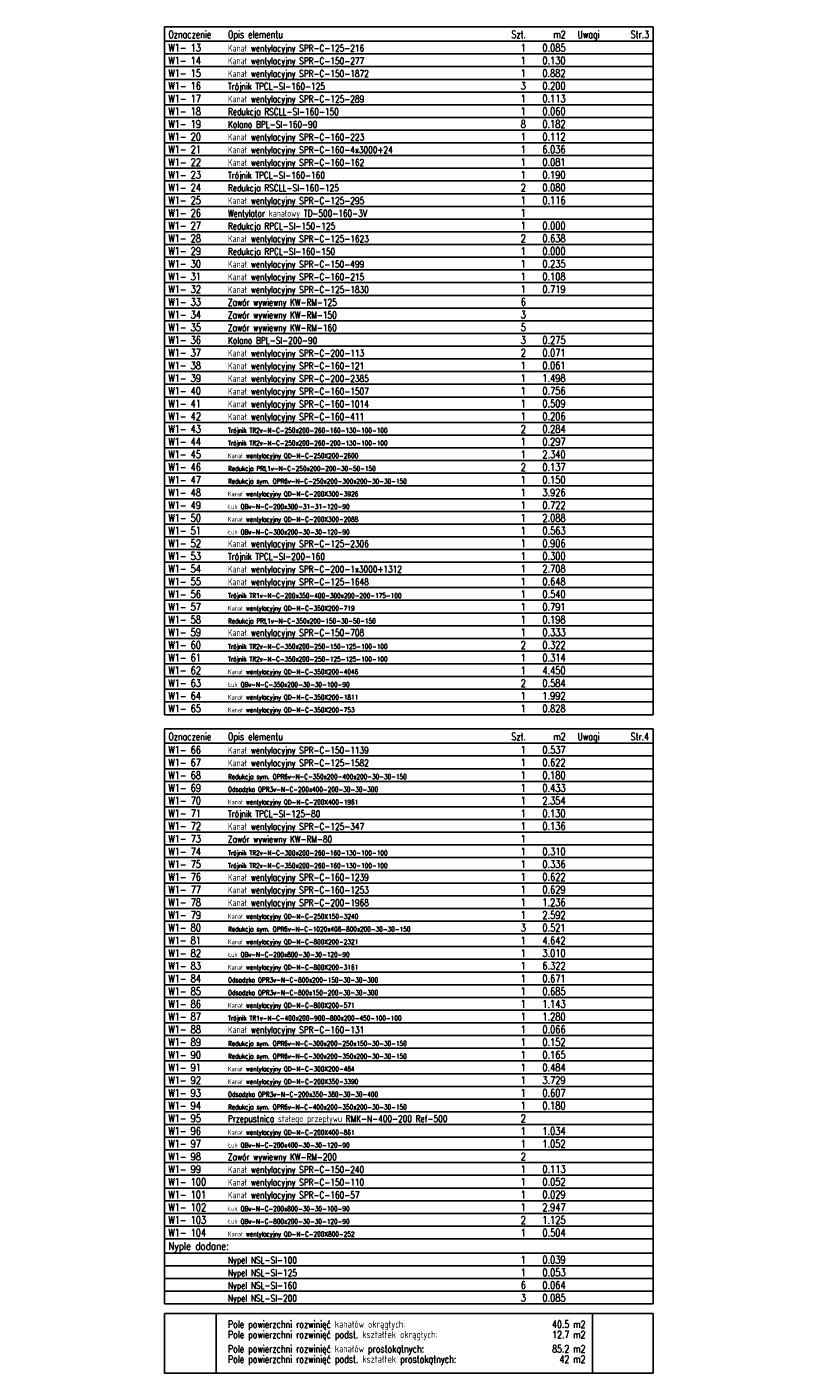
# Model space of a CAD drawing. Header units: millimetres. Extents: x 2263 to 12009, y 1338 to 5538.
# Tile 76 of 78: x 8561 to 9423, y 1705 to 3231. Entities that reach past the tile are written whole.
import ezdxf
from ezdxf.enums import TextEntityAlignment as Align

# ---------------------------------------------------------------- set-up
doc = ezdxf.new("R2010")
doc.units = ezdxf.units.MM
doc.layers.add('A_opisy', color=81, linetype='Continuous', lineweight=13)
for name, color, linetype in [('WENTYLE_ZESTAWIENIE0', 12, 'Continuous'), ('WENTYLE_ZESTAWIENIE1', 210, 'Continuous'), ('WENTYLE_ZESTAWIENIE2', 101, 'Continuous')]:
    doc.layers.add(name, color=color, linetype=linetype)
doc.styles.add('st1', font='arial.ttf')
doc.styles.add('STYL_WENTYLE', font='romans.shx', dxfattribs={"width": 0.8})

msp = doc.modelspace()

# ---------------------------------------------------------------- linework, layer by layer
at = {"layer": 'WENTYLE_ZESTAWIENIE0', "color": 18, "true_color": 0x000000}
for p, q in [((8716.33581, 3214.33919), (8716.33581, 3199.93919)), ((9269.83581, 3199.93919), (9269.83581, 3214.33919)), ((8716.33581, 3199.93919), (8716.33581, 3185.53919)), ((9269.83581, 3185.53919), (9269.83581, 3199.93919)), ((8716.33581, 3185.53919), (8716.33581, 3171.13919)), ((9269.83581, 3171.13919), (9269.83581, 3185.53919)), ((8716.33581, 3171.13919), (8716.33581, 3156.73919)), ((9269.83581, 3156.73919), (9269.83581, 3171.13919)), ((8716.33581, 3156.73919), (8716.33581, 3142.33919)), ((9269.83581, 3142.33919), (9269.83581, 3156.73919)), ((8716.33581, 3142.33919), (8716.33581, 3127.93919)), ((8716.33581, 3127.93919), (8716.33581, 3113.53919)), ((9269.83581, 3127.93919), (9269.83581, 3142.33919)), ((9269.83581, 3113.53919), (9269.83581, 3127.93919)), ((8716.33581, 3113.53919), (8716.33581, 3099.13919)), ((9269.83581, 3099.13919), (9269.83581, 3113.53919)), ((8716.33581, 3099.13919), (8716.33581, 3084.73919)), ((9269.83581, 3084.73919), (9269.83581, 3099.13919)), ((8716.33581, 3084.73919), (8716.33581, 3070.33919)), ((9269.83581, 3070.33919), (9269.83581, 3084.73919)), ((8716.33581, 3070.33919), (8716.33581, 3055.93919)), ((9269.83581, 3055.93919), (9269.83581, 3070.33919)), ((8716.33581, 3055.93919), (8716.33581, 3041.53919)), ((9269.83581, 3041.53919), (9269.83581, 3055.93919)), ((8716.33581, 3041.53919), (8716.33581, 3027.13919)), ((9269.83581, 3027.13919), (9269.83581, 3041.53919)), ((8716.33581, 3027.13919), (8716.33581, 3012.73919)), ((9269.83581, 3012.73919), (9269.83581, 3027.13919)), ((8716.33581, 3012.73919), (8716.33581, 2998.33919)), ((9269.83581, 2998.33919), (9269.83581, 3012.73919)), ((8716.33581, 2998.33919), (8716.33581, 2983.93919)), ((9269.83581, 2983.93919), (9269.83581, 2998.33919)), ((8716.33581, 2983.93919), (8716.33581, 2969.53919)), ((9269.83581, 2969.53919), (9269.83581, 2983.93919)), ((8716.33581, 2969.53919), (8716.33581, 2955.13919)), ((9269.83581, 2955.13919), (9269.83581, 2969.53919)), ((8716.33581, 2955.13919), (8716.33581, 2940.73919)), ((9269.83581, 2940.73919), (9269.83581, 2955.13919)), ((8716.33581, 2940.73919), (8716.33581, 2926.33919)), ((9269.83581, 2926.33919), (9269.83581, 2940.73919)), ((8716.33581, 2926.33919), (8716.33581, 2911.93919)), ((9269.83581, 2911.93919), (9269.83581, 2926.33919)), ((8716.33581, 2911.93919), (8716.33581, 2897.53919)), ((9269.83581, 2897.53919), (9269.83581, 2911.93919)), ((8716.33581, 2897.53919), (8716.33581, 2883.13919)), ((9269.83581, 2883.13919), (9269.83581, 2897.53919)), ((8716.33581, 2883.13919), (8716.33581, 2868.73919)), ((8716.33581, 2868.73919), (8716.33581, 2854.33919)), ((9269.83581, 2868.73919), (9269.83581, 2883.13919)), ((9269.83581, 2854.33919), (9269.83581, 2868.73919)), ((8716.33581, 2854.33919), (8716.33581, 2839.93919)), ((9269.83581, 2839.93919), (9269.83581, 2854.33919)), ((8716.33581, 2839.93919), (8716.33581, 2825.53919)), ((9269.83581, 2825.53919), (9269.83581, 2839.93919)), ((8716.33581, 2825.53919), (8716.33581, 2811.13919)), ((9269.83581, 2811.13919), (9269.83581, 2825.53919)), ((8716.33581, 2811.13919), (8716.33581, 2796.73919)), ((9269.83581, 2796.73919), (9269.83581, 2811.13919)), ((8716.33581, 2796.73919), (8716.33581, 2782.33919)), ((9269.83581, 2782.33919), (9269.83581, 2796.73919)), ((8716.33581, 2782.33919), (8716.33581, 2767.93919)), ((9269.83581, 2767.93919), (9269.83581, 2782.33919)), ((8716.33581, 2767.93919), (8716.33581, 2753.53919)), ((9269.83581, 2753.53919), (9269.83581, 2767.93919)), ((8716.33581, 2753.53919), (8716.33581, 2739.13919)), ((9269.83581, 2739.13919), (9269.83581, 2753.53919)), ((8716.33581, 2739.13919), (8716.33581, 2724.73919)), ((9269.83581, 2724.73919), (9269.83581, 2739.13919)), ((8716.33581, 2724.73919), (8716.33581, 2710.33919)), ((9269.83581, 2710.33919), (9269.83581, 2724.73919)), ((8716.33581, 2710.33919), (8716.33581, 2695.93919)), ((9269.83581, 2695.93919), (9269.83581, 2710.33919)), ((8716.33581, 2695.93919), (8716.33581, 2681.53919)), ((9269.83581, 2681.53919), (9269.83581, 2695.93919)), ((8716.33581, 2681.53919), (8716.33581, 2667.13919)), ((9269.83581, 2667.13919), (9269.83581, 2681.53919)), ((8716.33581, 2667.13919), (8716.33581, 2652.73919)), ((9269.83581, 2652.73919), (9269.83581, 2667.13919)), ((8716.33581, 2652.73919), (8716.33581, 2638.33919)), ((9269.83581, 2638.33919), (9269.83581, 2652.73919)), ((8716.33581, 2638.33919), (8716.33581, 2623.93919)), ((8716.33581, 2623.93919), (8716.33581, 2609.53919)), ((9269.83581, 2623.93919), (9269.83581, 2638.33919)), ((9269.83581, 2609.53919), (9269.83581, 2623.93919)), ((8716.33581, 2609.53919), (8716.33581, 2595.13919)), ((9269.83581, 2595.13919), (9269.83581, 2609.53919)), ((8716.33581, 2595.13919), (8716.33581, 2580.73919)), ((9269.83581, 2580.73919), (9269.83581, 2595.13919)), ((8716.33581, 2580.73919), (8716.33581, 2566.33919)), ((9269.83581, 2566.33919), (9269.83581, 2580.73919)), ((8716.33581, 2566.33919), (8716.33581, 2551.93919)), ((9269.83581, 2551.93919), (9269.83581, 2566.33919)), ((8716.33581, 2551.93919), (8716.33581, 2537.53919)), ((9269.83581, 2537.53919), (9269.83581, 2551.93919)), ((8716.33581, 2537.53919), (8716.33581, 2523.13919)), ((9269.83581, 2523.13919), (9269.83581, 2537.53919)), ((8716.33581, 2523.13919), (8716.33581, 2508.73919)), ((9269.83581, 2508.73919), (9269.83581, 2523.13919)), ((8716.33581, 2508.73919), (8716.33581, 2494.33919)), ((9269.83581, 2494.33919), (9269.83581, 2508.73919)), ((8716.33581, 2494.33919), (8716.33581, 2479.93919)), ((9269.83581, 2479.93919), (9269.83581, 2494.33919)), ((8716.33581, 2479.93919), (8716.33581, 2465.53919)), ((9269.83581, 2465.53919), (9269.83581, 2479.93919)), ((8716.33581, 2465.53919), (8716.33581, 2451.13919)), ((9269.83581, 2451.13919), (9269.83581, 2465.53919)), ((8716.33581, 2451.13919), (9269.83581, 2451.13919)), ((8716.33581, 2418.73919), (8716.33581, 2404.33919)), ((9269.83581, 2404.33919), (9269.83581, 2418.73919)), ((8716.33581, 2404.33919), (8716.33581, 2389.93919)), ((9269.83581, 2389.93919), (9269.83581, 2404.33919)), ((8716.33581, 2389.93919), (8716.33581, 2375.53919)), ((9269.83581, 2375.53919), (9269.83581, 2389.93919)), ((8716.33581, 2375.53919), (8716.33581, 2361.13919)), ((9269.83581, 2361.13919), (9269.83581, 2375.53919)), ((8716.33581, 2361.13919), (8716.33581, 2346.73919)), ((9269.83581, 2346.73919), (9269.83581, 2361.13919)), ((8716.33581, 2346.73919), (8716.33581, 2332.33919)), ((9269.83581, 2332.33919), (9269.83581, 2346.73919)), ((8716.33581, 2332.33919), (8716.33581, 2317.93919)), ((9269.83581, 2317.93919), (9269.83581, 2332.33919)), ((8716.33581, 2317.93919), (8716.33581, 2303.53919)), ((8716.33581, 2303.53919), (8716.33581, 2289.13919)), ((9269.83581, 2303.53919), (9269.83581, 2317.93919)), ((9269.83581, 2289.13919), (9269.83581, 2303.53919)), ((8716.33581, 2289.13919), (8716.33581, 2274.73919)), ((9269.83581, 2274.73919), (9269.83581, 2289.13919)), ((8716.33581, 2274.73919), (8716.33581, 2260.33919)), ((9269.83581, 2260.33919), (9269.83581, 2274.73919)), ((8716.33581, 2260.33919), (8716.33581, 2245.93919)), ((9269.83581, 2245.93919), (9269.83581, 2260.33919)), ((8716.33581, 2245.93919), (8716.33581, 2231.53919)), ((9269.83581, 2231.53919), (9269.83581, 2245.93919)), ((8716.33581, 2231.53919), (8716.33581, 2217.13919)), ((9269.83581, 2217.13919), (9269.83581, 2231.53919)), ((8716.33581, 2217.13919), (8716.33581, 2202.73919)), ((9269.83581, 2202.73919), (9269.83581, 2217.13919)), ((8716.33581, 2202.73919), (8716.33581, 2188.33919)), ((9269.83581, 2188.33919), (9269.83581, 2202.73919)), ((8716.33581, 2188.33919), (8716.33581, 2173.93919)), ((9269.83581, 2173.93919), (9269.83581, 2188.33919)), ((8716.33581, 2173.93919), (8716.33581, 2159.53919)), ((9269.83581, 2159.53919), (9269.83581, 2173.93919)), ((8716.33581, 2159.53919), (8716.33581, 2145.13919)), ((9269.83581, 2145.13919), (9269.83581, 2159.53919)), ((8716.33581, 2145.13919), (8716.33581, 2130.73919)), ((9269.83581, 2130.73919), (9269.83581, 2145.13919)), ((8716.33581, 2130.73919), (8716.33581, 2116.33919)), ((9269.83581, 2116.33919), (9269.83581, 2130.73919)), ((8716.33581, 2116.33919), (8716.33581, 2101.93919)), ((9269.83581, 2101.93919), (9269.83581, 2116.33919)), ((8716.33581, 2101.93919), (8716.33581, 2087.53919)), ((9269.83581, 2087.53919), (9269.83581, 2101.93919)), ((8716.33581, 2087.53919), (8716.33581, 2073.13919)), ((9269.83581, 2073.13919), (9269.83581, 2087.53919)), ((8716.33581, 2073.13919), (8716.33581, 2058.73919)), ((9269.83581, 2058.73919), (9269.83581, 2073.13919)), ((8716.33581, 2058.73919), (8716.33581, 2044.33919)), ((8716.33581, 2044.33919), (8716.33581, 2029.93919)), ((9269.83581, 2044.33919), (9269.83581, 2058.73919)), ((9269.83581, 2029.93919), (9269.83581, 2044.33919)), ((8716.33581, 2029.93919), (8716.33581, 2015.53919)), ((9269.83581, 2015.53919), (9269.83581, 2029.93919)), ((8716.33581, 2015.53919), (8716.33581, 2001.13919)), ((9269.83581, 2001.13919), (9269.83581, 2015.53919)), ((8716.33581, 2001.13919), (8716.33581, 1986.73919)), ((9269.83581, 1986.73919), (9269.83581, 2001.13919)), ((8716.33581, 1986.73919), (8716.33581, 1972.33919)), ((9269.83581, 1972.33919), (9269.83581, 1986.73919)), ((8716.33581, 1972.33919), (8716.33581, 1957.93919)), ((9269.83581, 1957.93919), (9269.83581, 1972.33919)), ((8716.33581, 1957.93919), (8716.33581, 1943.53919)), ((9269.83581, 1943.53919), (9269.83581, 1957.93919)), ((8716.33581, 1943.53919), (8716.33581, 1929.13919)), ((9269.83581, 1929.13919), (9269.83581, 1943.53919)), ((8716.33581, 1929.13919), (8716.33581, 1914.73919)), ((9269.83581, 1914.73919), (9269.83581, 1929.13919)), ((8716.33581, 1914.73919), (8716.33581, 1900.33919)), ((9269.83581, 1900.33919), (9269.83581, 1914.73919)), ((8716.33581, 1900.33919), (8716.33581, 1885.93919)), ((9269.83581, 1885.93919), (9269.83581, 1900.33919)), ((8716.33581, 1885.93919), (8716.33581, 1871.53919)), ((9269.83581, 1871.53919), (9269.83581, 1885.93919)), ((8716.33581, 1871.53919), (8716.33581, 1857.13919)), ((9269.83581, 1857.13919), (9269.83581, 1871.53919)), ((8716.33581, 1857.13919), (9269.83581, 1857.13919)), ((8716.33581, 1840.93919), (8716.33581, 1826.53919)), ((9269.83581, 1826.53919), (9269.83581, 1840.93919)), ((8716.33581, 1826.53919), (8716.33581, 1812.13919)), ((9269.83581, 1812.13919), (9269.83581, 1826.53919)), ((8716.33581, 1812.13919), (8716.33581, 1797.73919)), ((9269.83581, 1797.73919), (9269.83581, 1812.13919)), ((8716.33581, 1797.73919), (8716.33581, 1783.33919)), ((9269.83581, 1783.33919), (9269.83581, 1797.73919)), ((8716.33581, 1783.33919), (9269.83581, 1783.33919)), ((8774.83581, 1772.53919), (8774.83581, 1705.03919)), ((9201.43581, 1772.53919), (9201.43581, 1705.03919))]:
    msp.add_line(p, q, dxfattribs=at)
for points in [[(8716.33581, 3230.53919), (8716.33581, 3214.33919), (9269.83581, 3214.33919), (9269.83581, 3230.53919)], [(8716.33581, 2434.93919), (8716.33581, 2418.73919), (9269.83581, 2418.73919), (9269.83581, 2434.93919)], [(8716.33581, 1772.53919), (8716.33581, 1705.03919), (9269.83581, 1705.03919), (9269.83581, 1772.53919)]]:
    msp.add_lwpolyline(points, close=True, dxfattribs=at)
msp.add_lwpolyline([(8716.33581, 1857.13919), (8716.33581, 1840.93919), (9269.83581, 1840.93919), (9269.83581, 1857.13919)], dxfattribs=at)
at = {"layer": 'WENTYLE_ZESTAWIENIE2', "color": 18, "true_color": 0x000000}
for p, q in [((8716.33581, 3199.93919), (9269.83581, 3199.93919)), ((8716.33581, 3185.53919), (9269.83581, 3185.53919)), ((8716.33581, 3171.13919), (9269.83581, 3171.13919)), ((8716.33581, 3156.73919), (9269.83581, 3156.73919)), ((8716.33581, 3142.33919), (9269.83581, 3142.33919)), ((8716.33581, 3127.93919), (9269.83581, 3127.93919)), ((8716.33581, 3113.53919), (9269.83581, 3113.53919)), ((8716.33581, 3099.13919), (9269.83581, 3099.13919)), ((8716.33581, 3084.73919), (9269.83581, 3084.73919)), ((8716.33581, 3070.33919), (9269.83581, 3070.33919)), ((8716.33581, 3055.93919), (9269.83581, 3055.93919)), ((8716.33581, 3041.53919), (9269.83581, 3041.53919)), ((8716.33581, 3027.13919), (9269.83581, 3027.13919)), ((8716.33581, 3012.73919), (9269.83581, 3012.73919)), ((8716.33581, 2998.33919), (9269.83581, 2998.33919)), ((8716.33581, 2983.93919), (9269.83581, 2983.93919)), ((8716.33581, 2969.53919), (9269.83581, 2969.53919)), ((8716.33581, 2955.13919), (9269.83581, 2955.13919)), ((8716.33581, 2940.73919), (9269.83581, 2940.73919)), ((8716.33581, 2926.33919), (9269.83581, 2926.33919)), ((8716.33581, 2911.93919), (9269.83581, 2911.93919)), ((8716.33581, 2897.53919), (9269.83581, 2897.53919)), ((8716.33581, 2883.13919), (9269.83581, 2883.13919)), ((8716.33581, 2868.73919), (9269.83581, 2868.73919)), ((8716.33581, 2854.33919), (9269.83581, 2854.33919)), ((8716.33581, 2839.93919), (9269.83581, 2839.93919)), ((8716.33581, 2825.53919), (9269.83581, 2825.53919)), ((8716.33581, 2811.13919), (9269.83581, 2811.13919)), ((8716.33581, 2796.73919), (9269.83581, 2796.73919)), ((8716.33581, 2782.33919), (9269.83581, 2782.33919)), ((8716.33581, 2767.93919), (9269.83581, 2767.93919)), ((8716.33581, 2753.53919), (9269.83581, 2753.53919)), ((8716.33581, 2739.13919), (9269.83581, 2739.13919)), ((8716.33581, 2724.73919), (9269.83581, 2724.73919)), ((8716.33581, 2710.33919), (9269.83581, 2710.33919)), ((8716.33581, 2695.93919), (9269.83581, 2695.93919)), ((8716.33581, 2681.53919), (9269.83581, 2681.53919)), ((8716.33581, 2667.13919), (9269.83581, 2667.13919)), ((8716.33581, 2652.73919), (9269.83581, 2652.73919)), ((8716.33581, 2638.33919), (9269.83581, 2638.33919)), ((8716.33581, 2623.93919), (9269.83581, 2623.93919)), ((8716.33581, 2609.53919), (9269.83581, 2609.53919)), ((8716.33581, 2595.13919), (9269.83581, 2595.13919)), ((8716.33581, 2580.73919), (9269.83581, 2580.73919)), ((8716.33581, 2566.33919), (9269.83581, 2566.33919)), ((8716.33581, 2551.93919), (9269.83581, 2551.93919)), ((8716.33581, 2537.53919), (9269.83581, 2537.53919)), ((8716.33581, 2523.13919), (9269.83581, 2523.13919)), ((8716.33581, 2508.73919), (9269.83581, 2508.73919)), ((8716.33581, 2494.33919), (9269.83581, 2494.33919)), ((8716.33581, 2479.93919), (9269.83581, 2479.93919)), ((8716.33581, 2465.53919), (9269.83581, 2465.53919)), ((8716.33581, 2404.33919), (9269.83581, 2404.33919)), ((8716.33581, 2389.93919), (9269.83581, 2389.93919)), ((8716.33581, 2375.53919), (9269.83581, 2375.53919)), ((8716.33581, 2361.13919), (9269.83581, 2361.13919)), ((8716.33581, 2346.73919), (9269.83581, 2346.73919)), ((8716.33581, 2332.33919), (9269.83581, 2332.33919)), ((8716.33581, 2317.93919), (9269.83581, 2317.93919)), ((8716.33581, 2303.53919), (9269.83581, 2303.53919)), ((8716.33581, 2289.13919), (9269.83581, 2289.13919)), ((8716.33581, 2274.73919), (9269.83581, 2274.73919)), ((8716.33581, 2260.33919), (9269.83581, 2260.33919)), ((8716.33581, 2245.93919), (9269.83581, 2245.93919)), ((8716.33581, 2231.53919), (9269.83581, 2231.53919)), ((8716.33581, 2217.13919), (9269.83581, 2217.13919)), ((8716.33581, 2202.73919), (9269.83581, 2202.73919)), ((8716.33581, 2188.33919), (9269.83581, 2188.33919)), ((8716.33581, 2173.93919), (9269.83581, 2173.93919)), ((8716.33581, 2159.53919), (9269.83581, 2159.53919)), ((8716.33581, 2145.13919), (9269.83581, 2145.13919)), ((8716.33581, 2130.73919), (9269.83581, 2130.73919)), ((8716.33581, 2116.33919), (9269.83581, 2116.33919)), ((8716.33581, 2101.93919), (9269.83581, 2101.93919)), ((8716.33581, 2087.53919), (9269.83581, 2087.53919)), ((8716.33581, 2073.13919), (9269.83581, 2073.13919)), ((8716.33581, 2058.73919), (9269.83581, 2058.73919)), ((8716.33581, 2044.33919), (9269.83581, 2044.33919)), ((8716.33581, 2029.93919), (9269.83581, 2029.93919)), ((8716.33581, 2015.53919), (9269.83581, 2015.53919)), ((8716.33581, 2001.13919), (9269.83581, 2001.13919)), ((8716.33581, 1986.73919), (9269.83581, 1986.73919)), ((8716.33581, 1972.33919), (9269.83581, 1972.33919)), ((8716.33581, 1957.93919), (9269.83581, 1957.93919)), ((8716.33581, 1943.53919), (9269.83581, 1943.53919)), ((8716.33581, 1929.13919), (9269.83581, 1929.13919)), ((8716.33581, 1914.73919), (9269.83581, 1914.73919)), ((8716.33581, 1900.33919), (9269.83581, 1900.33919)), ((8716.33581, 1885.93919), (9269.83581, 1885.93919)), ((8716.33581, 1871.53919), (9269.83581, 1871.53919)), ((8716.33581, 1826.53919), (9269.83581, 1826.53919)), ((8716.33581, 1812.13919), (9269.83581, 1812.13919)), ((8716.33581, 1797.73919), (9269.83581, 1797.73919))]:
    msp.add_line(p, q, dxfattribs=at)

# ---------------------------------------------------------------- texts
at = {"layer": 'A_opisy', "color": 0, "linetype": 'ByBlock', "lineweight": 25, "insert": (7339.54354, 1957.014), "char_height": 17, "attachment_point": 1, "style": 'st1'}
msp.add_mtext_dynamic_manual_height_columns('\\pi68.93896;{\\fArial|b1|i0|c238|p34;\\H1.0588x;PRZEBUDOWA I ZMIANA SPOSOBU UŻYTKOWANIA CZĘŚCI \\P\\pi7.32164;POMIESZCZEŃ SZKOLNYCH NA PARTERZE BUDYNKU NA POTRZEBY \\P\\pi22.03073;PRZEDSZKOLA WRAZ Z ROZBUDOWĄ O ZEWNĘTRZNE ELEMENTY \\P\\pi265.90934;WEJŚCIOWE DO BUDYNKU}', width=863.620318, gutter_width=96.28505, heights=[189.16128], dxfattribs=at)
at = {"layer": 'WENTYLE_ZESTAWIENIE1', "color": 18, "true_color": 0x000000, "style": 'STYL_WENTYLE', "width": 0.8}
for s, height, p in [('Oznaczenie', 8.1, (8720.83581, 3217.93919)), ('Opis elementu', 8.1, (8788.33581, 3217.93919)), ('Uwagi', 8.1, (9184.33581, 3217.93919)), ('W1- 13', 8.55, (8720.83581, 3202.63919)), ('Kanał wentylacyjny SPR-C-125-216', 7.65, (8788.33581, 3202.63919)), ('W1- 14', 8.55, (8720.83581, 3188.23919)), ('Kanał wentylacyjny SPR-C-150-277', 7.65, (8788.33581, 3188.23919)), ('W1- 15', 8.55, (8720.83581, 3173.83919)), ('Kanał wentylacyjny SPR-C-150-1872', 7.65, (8788.33581, 3173.83919)), ('W1- 16', 8.55, (8720.83581, 3159.43919)), ('Trójnik TPCL-SI-160-125', 7.65, (8788.33581, 3159.43919)), ('W1- 17', 8.55, (8720.83581, 3145.03919)), ('Kanał wentylacyjny SPR-C-125-289', 7.65, (8788.33581, 3145.03919)), ('W1- 18', 8.55, (8720.83581, 3130.63919)), ('Redukcja RSCLL-SI-160-150', 7.65, (8788.33581, 3130.63919)), ('W1- 19', 8.55, (8720.83581, 3116.23919)), ('Kolano BPL-SI-160-90', 7.65, (8788.33581, 3116.23919)), ('W1- 20', 8.55, (8720.83581, 3101.83919)), ('Kanał wentylacyjny SPR-C-160-223', 7.65, (8788.33581, 3101.83919)), ('W1- 21', 8.55, (8720.83581, 3087.43919)), ('W1- 22', 8.55, (8720.83581, 3073.03919)), ('Kanał wentylacyjny SPR-C-160-4x3000+24', 7.65, (8788.33581, 3087.43919)), ('Kanał wentylacyjny SPR-C-160-162', 7.65, (8788.33581, 3073.03919)), ('W1- 23', 8.55, (8720.83581, 3058.63919)), ('Trójnik TPCL-SI-160-160', 7.65, (8788.33581, 3058.63919)), ('W1- 24', 8.55, (8720.83581, 3044.23919)), ('Redukcja RSCLL-SI-160-125', 7.65, (8788.33581, 3044.23919)), ('W1- 25', 8.55, (8720.83581, 3029.83919)), ('Kanał wentylacyjny SPR-C-125-295', 7.65, (8788.33581, 3029.83919)), ('W1- 26', 8.55, (8720.83581, 3015.43919)), ('Wentylator kanałowy TD-500-160-3V', 7.65, (8788.33581, 3015.43919)), ('W1- 27', 8.55, (8720.83581, 3001.03919)), ('Redukcja RPCL-SI-150-125', 7.65, (8788.33581, 3001.03919)), ('W1- 28', 8.55, (8720.83581, 2986.63919)), ('Kanał wentylacyjny SPR-C-125-1623', 7.65, (8788.33581, 2986.63919)), ('W1- 29', 8.55, (8720.83581, 2972.23919)), ('Redukcja RPCL-SI-160-150', 7.65, (8788.33581, 2972.23919)), ('W1- 30', 8.55, (8720.83581, 2957.83919)), ('Kanał wentylacyjny SPR-C-150-499', 7.65, (8788.33581, 2957.83919)), ('W1- 31', 8.55, (8720.83581, 2943.43919)), ('Kanał wentylacyjny SPR-C-160-215', 7.65, (8788.33581, 2943.43919)), ('W1- 32', 8.55, (8720.83581, 2929.03919)), ('Kanał wentylacyjny SPR-C-125-1830', 7.65, (8788.33581, 2929.03919)), ('W1- 33', 8.55, (8720.83581, 2914.63919)), ('Zawór wywiewny KW-RM-125', 7.65, (8788.33581, 2914.63919)), ('W1- 34', 8.55, (8720.83581, 2900.23919)), ('Zawór wywiewny KW-RM-150', 7.65, (8788.33581, 2900.23919)), ('W1- 35', 8.55, (8720.83581, 2885.83919)), ('Zawór wywiewny KW-RM-160', 7.65, (8788.33581, 2885.83919)), ('W1- 36', 8.55, (8720.83581, 2871.43919)), ('Kolano BPL-SI-200-90', 7.65, (8788.33581, 2871.43919)), ('W1- 37', 8.55, (8720.83581, 2857.03919)), ('Kanał wentylacyjny SPR-C-200-113', 7.65, (8788.33581, 2857.03919)), ('W1- 38', 8.55, (8720.83581, 2842.63919)), ('Kanał wentylacyjny SPR-C-160-121', 7.65, (8788.33581, 2842.63919)), ('W1- 39', 8.55, (8720.83581, 2828.23919)), ('W1- 40', 8.55, (8720.83581, 2813.83919)), ('Kanał wentylacyjny SPR-C-200-2385', 7.65, (8788.33581, 2828.23919)), ('Kanał wentylacyjny SPR-C-160-1507', 7.65, (8788.33581, 2813.83919)), ('W1- 41', 8.55, (8720.83581, 2799.43919)), ('Kanał wentylacyjny SPR-C-160-1014', 7.65, (8788.33581, 2799.43919)), ('W1- 42', 8.55, (8720.83581, 2785.03919)), ('Kanał wentylacyjny SPR-C-160-411', 7.65, (8788.33581, 2785.03919)), ('W1- 43', 8.55, (8720.83581, 2770.63919)), ('Trójnik TR2v-N-C-250x200-260-160-130-100-100', 5.4, (8788.33581, 2770.63919)), ('W1- 44', 8.55, (8720.83581, 2756.23919)), ('Trójnik TR2v-N-C-250x200-260-200-130-100-100', 5.4, (8788.33581, 2756.23919)), ('W1- 45', 8.55, (8720.83581, 2741.83919)), ('Kanał wentylacyjny QD-N-C-250X200-2600', 5.4, (8788.33581, 2741.83919)), ('W1- 46', 8.55, (8720.83581, 2727.43919)), ('Redukcja PRL1v-N-C-250x200-200-30-50-150', 5.4, (8788.33581, 2727.43919)), ('W1- 47', 8.55, (8720.83581, 2713.03919)), ('Redukcja sym. QPR6v-N-C-250x200-300x200-30-30-150', 5.4, (8788.33581, 2713.03919)), ('W1- 48', 8.55, (8720.83581, 2698.63919)), ('Kanał wentylacyjny QD-N-C-200X300-3926', 5.4, (8788.33581, 2698.63919)), ('W1- 49', 8.55, (8720.83581, 2684.23919)), ('Łuk QBv-N-C-200x300-31-31-120-90', 5.4, (8788.33581, 2684.23919)), ('W1- 50', 8.55, (8720.83581, 2669.83919)), ('Kanał wentylacyjny QD-N-C-200X300-2088', 5.4, (8788.33581, 2669.83919)), ('W1- 51', 8.55, (8720.83581, 2655.43919)), ('Łuk QBv-N-C-300x200-30-30-120-90', 5.4, (8788.33581, 2655.43919)), ('W1- 52', 8.55, (8720.83581, 2641.03919)), ('Kanał wentylacyjny SPR-C-125-2306', 7.65, (8788.33581, 2641.03919)), ('W1- 53', 8.55, (8720.83581, 2626.63919)), ('Trójnik TPCL-SI-200-160', 7.65, (8788.33581, 2626.63919)), ('W1- 54', 8.55, (8720.83581, 2612.23919)), ('Kanał wentylacyjny SPR-C-200-1x3000+1312', 7.65, (8788.33581, 2612.23919)), ('W1- 55', 8.55, (8720.83581, 2597.83919)), ('Kanał wentylacyjny SPR-C-125-1648', 7.65, (8788.33581, 2597.83919)), ('W1- 56', 8.55, (8720.83581, 2583.43919)), ('Trójnik TR1v-N-C-200x350-400-300x200-200-175-100', 5.4, (8788.33581, 2583.43919)), ('W1- 57', 8.55, (8720.83581, 2569.03919)), ('W1- 58', 8.55, (8720.83581, 2554.63919)), ('Kanał wentylacyjny QD-N-C-350X200-719', 5.4, (8788.33581, 2569.03919)), ('W1- 59', 8.55, (8720.83581, 2540.23919)), ('Redukcja PRL1v-N-C-350x200-150-30-50-150', 5.4, (8788.33581, 2554.63919)), ('Kanał wentylacyjny SPR-C-150-708', 7.65, (8788.33581, 2540.23919)), ('W1- 60', 8.55, (8720.83581, 2525.83919)), ('W1- 61', 8.55, (8720.83581, 2511.43919)), ('Trójnik TR2v-N-C-350x200-250-150-125-100-100', 5.4, (8788.33581, 2525.83919)), ('Trójnik TR2v-N-C-350x200-250-125-125-100-100', 5.4, (8788.33581, 2511.43919)), ('W1- 62', 8.55, (8720.83581, 2497.03919)), ('Kanał wentylacyjny QD-N-C-350X200-4046', 5.4, (8788.33581, 2497.03919)), ('W1- 63', 8.55, (8720.83581, 2482.63919)), ('Łuk QBv-N-C-350x200-30-30-100-90', 5.4, (8788.33581, 2482.63919)), ('W1- 64', 8.55, (8720.83581, 2468.23919)), ('Kanał wentylacyjny QD-N-C-350X200-1811', 5.4, (8788.33581, 2468.23919)), ('W1- 65', 8.55, (8720.83581, 2453.83919)), ('Kanał wentylacyjny QD-N-C-350X200-753', 5.4, (8788.33581, 2453.83919)), ('Oznaczenie', 8.1, (8720.83581, 2422.33919)), ('Opis elementu', 8.1, (8788.33581, 2422.33919)), ('Uwagi', 8.1, (9184.33581, 2422.33919)), ('W1- 66', 8.55, (8720.83581, 2407.03919)), ('Kanał wentylacyjny SPR-C-150-1139', 7.65, (8788.33581, 2407.03919)), ('W1- 67', 8.55, (8720.83581, 2392.63919)), ('Kanał wentylacyjny SPR-C-125-1582', 7.65, (8788.33581, 2392.63919)), ('W1- 68', 8.55, (8720.83581, 2378.23919)), ('Redukcja sym. QPR6v-N-C-350x200-400x200-30-30-150', 5.4, (8788.33581, 2378.23919)), ('W1- 69', 8.55, (8720.83581, 2363.83919)), ('Odsadzka QPR3v-N-C-200x400-200-30-30-300', 5.4, (8788.33581, 2363.83919)), ('W1- 70', 8.55, (8720.83581, 2349.43919)), ('Kanał wentylacyjny QD-N-C-200X400-1961', 5.4, (8788.33581, 2349.43919)), ('W1- 71', 8.55, (8720.83581, 2335.03919)), ('Trójnik TPCL-SI-125-80', 7.65, (8788.33581, 2335.03919)), ('W1- 72', 8.55, (8720.83581, 2320.63919)), ('Kanał wentylacyjny SPR-C-125-347', 7.65, (8788.33581, 2320.63919)), ('W1- 73', 8.55, (8720.83581, 2306.23919)), ('Zawór wywiewny KW-RM-80', 7.65, (8788.33581, 2306.23919)), ('W1- 74', 8.55, (8720.83581, 2291.83919)), ('Trójnik TR2v-N-C-300x200-260-160-130-100-100', 5.4, (8788.33581, 2291.83919)), ('W1- 75', 8.55, (8720.83581, 2277.43919)), ('Trójnik TR2v-N-C-350x200-260-160-130-100-100', 5.4, (8788.33581, 2277.43919)), ('W1- 76', 8.55, (8720.83581, 2263.03919)), ('Kanał wentylacyjny SPR-C-160-1239', 7.65, (8788.33581, 2263.03919)), ('Kanał wentylacyjny SPR-C-160-1253', 7.65, (8788.33581, 2248.63919)), ('W1- 77', 8.55, (8720.83581, 2248.63919)), ('W1- 78', 8.55, (8720.83581, 2234.23919)), ('Kanał wentylacyjny SPR-C-200-1968', 7.65, (8788.33581, 2234.23919)), ('W1- 79', 8.55, (8720.83581, 2219.83919)), ('W1- 80', 8.55, (8720.83581, 2205.43919)), ('Kanał wentylacyjny QD-N-C-250X150-3240', 5.4, (8788.33581, 2219.83919)), ('W1- 81', 8.55, (8720.83581, 2191.03919)), ('Redukcja sym. QPR6v-N-C-1020x408-800x200-30-30-150', 5.4, (8788.33581, 2205.43919)), ('Kanał wentylacyjny QD-N-C-800X200-2321', 5.4, (8788.33581, 2191.03919)), ('W1- 82', 8.55, (8720.83581, 2176.63919)), ('Łuk QBv-N-C-200x800-30-30-120-90', 5.4, (8788.33581, 2176.63919)), ('W1- 83', 8.55, (8720.83581, 2162.23919)), ('Kanał wentylacyjny QD-N-C-800X200-3161', 5.4, (8788.33581, 2162.23919)), ('W1- 84', 8.55, (8720.83581, 2147.83919)), ('Odsadzka QPR3v-N-C-800x200-150-30-30-300', 5.4, (8788.33581, 2147.83919)), ('W1- 85', 8.55, (8720.83581, 2133.43919)), ('Odsadzka QPR3v-N-C-800x150-200-30-30-300', 5.4, (8788.33581, 2133.43919)), ('W1- 86', 8.55, (8720.83581, 2119.03919)), ('Kanał wentylacyjny QD-N-C-800X200-571', 5.4, (8788.33581, 2119.03919)), ('W1- 87', 8.55, (8720.83581, 2104.63919)), ('Trójnik TR1v-N-C-400x200-900-800x200-450-100-100', 5.4, (8788.33581, 2104.63919)), ('W1- 88', 8.55, (8720.83581, 2090.23919)), ('Kanał wentylacyjny SPR-C-160-131', 7.65, (8788.33581, 2090.23919)), ('W1- 89', 8.55, (8720.83581, 2075.83919)), ('Redukcja sym. QPR6v-N-C-300x200-250x150-30-30-150', 5.4, (8788.33581, 2075.83919)), ('W1- 90', 8.55, (8720.83581, 2061.43919)), ('Redukcja sym. QPR6v-N-C-300x200-350x200-30-30-150', 5.4, (8788.33581, 2061.43919)), ('W1- 91', 8.55, (8720.83581, 2047.03919)), ('Kanał wentylacyjny QD-N-C-300X200-484', 5.4, (8788.33581, 2047.03919)), ('W1- 92', 8.55, (8720.83581, 2032.63919)), ('Kanał wentylacyjny QD-N-C-200X350-3390', 5.4, (8788.33581, 2032.63919)), ('W1- 93', 8.55, (8720.83581, 2018.23919)), ('Odsadzka QPR3v-N-C-200x350-380-30-30-400', 5.4, (8788.33581, 2018.23919)), ('W1- 94', 8.55, (8720.83581, 2003.83919)), ('Redukcja sym. QPR6v-N-C-400x200-350x200-30-30-150', 5.4, (8788.33581, 2003.83919)), ('Przepustnica stałego przepływu RMK-N-400-200 Ref-500', 7.65, (8788.33581, 1989.43919)), ('W1- 95', 8.55, (8720.83581, 1989.43919)), ('W1- 96', 8.55, (8720.83581, 1975.03919)), ('W1- 97', 8.55, (8720.83581, 1960.63919)), ('Kanał wentylacyjny QD-N-C-200X400-861', 5.4, (8788.33581, 1975.03919)), ('W1- 98', 8.55, (8720.83581, 1946.23919)), ('Zawór wywiewny KW-RM-200', 7.65, (8788.33581, 1946.23919)), ('Łuk QBv-N-C-200x400-30-30-120-90', 5.4, (8788.33581, 1960.63919)), ('W1- 99', 8.55, (8720.83581, 1931.83919)), ('Kanał wentylacyjny SPR-C-150-240', 7.65, (8788.33581, 1931.83919)), ('W1- 100', 8.55, (8720.83581, 1917.43919)), ('Kanał wentylacyjny SPR-C-150-110', 7.65, (8788.33581, 1917.43919)), ('W1- 101', 8.55, (8720.83581, 1903.03919)), ('Kanał wentylacyjny SPR-C-160-57', 7.65, (8788.33581, 1903.03919)), ('W1- 102', 8.55, (8720.83581, 1888.63919)), ('Łuk QBv-N-C-200x800-30-30-100-90', 5.4, (8788.33581, 1888.63919)), ('W1- 103', 8.55, (8720.83581, 1874.23919)), ('Łuk QBv-N-C-800x200-30-30-120-90', 5.4, (8788.33581, 1874.23919)), ('W1- 104', 8.55, (8720.83581, 1859.83919)), ('Kanał wentylacyjny QD-N-C-200X800-252', 5.4, (8788.33581, 1859.83919)), ('Nyple dodane:', 9, (8720.83581, 1844.53919)), ('Nypel NSL-SI-100', 7.65, (8788.33581, 1829.23919)), ('Nypel NSL-SI-125', 7.65, (8788.33581, 1814.83919)), ('Nypel NSL-SI-160', 7.65, (8788.33581, 1800.43919)), ('Nypel NSL-SI-200', 7.65, (8788.33581, 1786.03919)), ('Pole powierzchni rozwinięć kanałów okrągłych:', 8.1, (8788.33581, 1756.33919)), ('Pole powierzchni rozwinięć podst. kształtek okrągłych:', 8.1, (8788.33581, 1744.63919)), ('Pole powierzchni rozwinięć kanałów prostokątnych:', 8.1, (8788.33581, 1728.43919)), ('Pole powierzchni rozwinięć podst. kształtek prostokątnych:', 8.1, (8788.33581, 1716.73919))]:
    msp.add_text(s, height=height, dxfattribs=at).set_placement(p)
for s, height, p in [('Szt.', 8.1, (9125.83581, 3217.93919)), ('m2', 8.1, (9170.83581, 3217.93919)), ('Str.3', 8.1, (9265.33581, 3217.93919)), ('1', 8.55, (9125.83581, 3202.63919)), ('0.085', 8.55, (9170.83581, 3202.63919)), ('1', 8.55, (9125.83581, 3188.23919)), ('0.130', 8.55, (9170.83581, 3188.23919)), ('1', 8.55, (9125.83581, 3173.83919)), ('0.882', 8.55, (9170.83581, 3173.83919)), ('3', 8.55, (9125.83581, 3159.43919)), ('0.200', 8.55, (9170.83581, 3159.43919)), ('1', 8.55, (9125.83581, 3145.03919)), ('0.113', 8.55, (9170.83581, 3145.03919)), ('1', 8.55, (9125.83581, 3130.63919)), ('0.060', 8.55, (9170.83581, 3130.63919)), ('8', 8.55, (9125.83581, 3116.23919)), ('0.182', 8.55, (9170.83581, 3116.23919)), ('1', 8.55, (9125.83581, 3101.83919)), ('0.112', 8.55, (9170.83581, 3101.83919)), ('1', 8.55, (9125.83581, 3087.43919)), ('1', 8.55, (9125.83581, 3073.03919)), ('0.081', 8.55, (9170.83581, 3073.03919)), ('6.036', 8.55, (9170.83581, 3087.43919)), ('1', 8.55, (9125.83581, 3058.63919)), ('0.190', 8.55, (9170.83581, 3058.63919)), ('2', 8.55, (9125.83581, 3044.23919)), ('0.080', 8.55, (9170.83581, 3044.23919)), ('1', 8.55, (9125.83581, 3029.83919)), ('0.116', 8.55, (9170.83581, 3029.83919)), ('1', 8.55, (9125.83581, 3015.43919)), ('1', 8.55, (9125.83581, 3001.03919)), ('0.000', 8.55, (9170.83581, 3001.03919)), ('2', 8.55, (9125.83581, 2986.63919)), ('0.638', 8.55, (9170.83581, 2986.63919)), ('1', 8.55, (9125.83581, 2972.23919)), ('0.000', 8.55, (9170.83581, 2972.23919)), ('1', 8.55, (9125.83581, 2957.83919)), ('0.235', 8.55, (9170.83581, 2957.83919)), ('1', 8.55, (9125.83581, 2943.43919)), ('0.108', 8.55, (9170.83581, 2943.43919)), ('1', 8.55, (9125.83581, 2929.03919)), ('0.719', 8.55, (9170.83581, 2929.03919)), ('6', 8.55, (9125.83581, 2914.63919)), ('3', 8.55, (9125.83581, 2900.23919)), ('5', 8.55, (9125.83581, 2885.83919)), ('3', 8.55, (9125.83581, 2871.43919)), ('0.275', 8.55, (9170.83581, 2871.43919)), ('2', 8.55, (9125.83581, 2857.03919)), ('0.071', 8.55, (9170.83581, 2857.03919)), ('1', 8.55, (9125.83581, 2842.63919)), ('0.061', 8.55, (9170.83581, 2842.63919)), ('1', 8.55, (9125.83581, 2828.23919)), ('1', 8.55, (9125.83581, 2813.83919)), ('0.756', 8.55, (9170.83581, 2813.83919)), ('1.498', 8.55, (9170.83581, 2828.23919)), ('1', 8.55, (9125.83581, 2799.43919)), ('0.509', 8.55, (9170.83581, 2799.43919)), ('1', 8.55, (9125.83581, 2785.03919)), ('0.206', 8.55, (9170.83581, 2785.03919)), ('2', 8.55, (9125.83581, 2770.63919)), ('0.284', 8.55, (9170.83581, 2770.63919)), ('1', 8.55, (9125.83581, 2756.23919)), ('0.297', 8.55, (9170.83581, 2756.23919)), ('1', 8.55, (9125.83581, 2741.83919)), ('2.340', 8.55, (9170.83581, 2741.83919)), ('2', 8.55, (9125.83581, 2727.43919)), ('0.137', 8.55, (9170.83581, 2727.43919)), ('1', 8.55, (9125.83581, 2713.03919)), ('0.150', 8.55, (9170.83581, 2713.03919)), ('1', 8.55, (9125.83581, 2698.63919)), ('3.926', 8.55, (9170.83581, 2698.63919)), ('1', 8.55, (9125.83581, 2684.23919)), ('0.722', 8.55, (9170.83581, 2684.23919)), ('1', 8.55, (9125.83581, 2669.83919)), ('2.088', 8.55, (9170.83581, 2669.83919)), ('1', 8.55, (9125.83581, 2655.43919)), ('0.563', 8.55, (9170.83581, 2655.43919)), ('1', 8.55, (9125.83581, 2641.03919)), ('0.906', 8.55, (9170.83581, 2641.03919)), ('1', 8.55, (9125.83581, 2626.63919)), ('0.300', 8.55, (9170.83581, 2626.63919)), ('1', 8.55, (9125.83581, 2612.23919)), ('2.708', 8.55, (9170.83581, 2612.23919)), ('1', 8.55, (9125.83581, 2597.83919)), ('0.648', 8.55, (9170.83581, 2597.83919)), ('1', 8.55, (9125.83581, 2583.43919)), ('0.540', 8.55, (9170.83581, 2583.43919)), ('1', 8.55, (9125.83581, 2569.03919)), ('1', 8.55, (9125.83581, 2554.63919)), ('0.791', 8.55, (9170.83581, 2569.03919)), ('0.198', 8.55, (9170.83581, 2554.63919)), ('1', 8.55, (9125.83581, 2540.23919)), ('0.333', 8.55, (9170.83581, 2540.23919)), ('2', 8.55, (9125.83581, 2525.83919)), ('0.322', 8.55, (9170.83581, 2525.83919)), ('1', 8.55, (9125.83581, 2511.43919)), ('0.314', 8.55, (9170.83581, 2511.43919)), ('1', 8.55, (9125.83581, 2497.03919)), ('4.450', 8.55, (9170.83581, 2497.03919)), ('2', 8.55, (9125.83581, 2482.63919)), ('0.584', 8.55, (9170.83581, 2482.63919)), ('1', 8.55, (9125.83581, 2468.23919)), ('1.992', 8.55, (9170.83581, 2468.23919)), ('1', 8.55, (9125.83581, 2453.83919)), ('0.828', 8.55, (9170.83581, 2453.83919)), ('Szt.', 8.1, (9125.83581, 2422.33919)), ('m2', 8.1, (9170.83581, 2422.33919)), ('Str.4', 8.1, (9265.33581, 2422.33919)), ('1', 8.55, (9125.83581, 2407.03919)), ('0.537', 8.55, (9170.83581, 2407.03919)), ('1', 8.55, (9125.83581, 2392.63919)), ('0.622', 8.55, (9170.83581, 2392.63919)), ('1', 8.55, (9125.83581, 2378.23919)), ('0.180', 8.55, (9170.83581, 2378.23919)), ('1', 8.55, (9125.83581, 2363.83919)), ('0.433', 8.55, (9170.83581, 2363.83919)), ('1', 8.55, (9125.83581, 2349.43919)), ('2.354', 8.55, (9170.83581, 2349.43919)), ('1', 8.55, (9125.83581, 2335.03919)), ('0.130', 8.55, (9170.83581, 2335.03919)), ('1', 8.55, (9125.83581, 2320.63919)), ('0.136', 8.55, (9170.83581, 2320.63919)), ('1', 8.55, (9125.83581, 2306.23919)), ('1', 8.55, (9125.83581, 2291.83919)), ('0.310', 8.55, (9170.83581, 2291.83919)), ('1', 8.55, (9125.83581, 2277.43919)), ('0.336', 8.55, (9170.83581, 2277.43919)), ('1', 8.55, (9125.83581, 2263.03919)), ('0.622', 8.55, (9170.83581, 2263.03919)), ('1', 8.55, (9125.83581, 2248.63919)), ('1', 8.55, (9125.83581, 2234.23919)), ('0.629', 8.55, (9170.83581, 2248.63919)), ('1.236', 8.55, (9170.83581, 2234.23919)), ('1', 8.55, (9125.83581, 2219.83919)), ('2.592', 8.55, (9170.83581, 2219.83919)), ('3', 8.55, (9125.83581, 2205.43919)), ('0.521', 8.55, (9170.83581, 2205.43919)), ('1', 8.55, (9125.83581, 2191.03919)), ('4.642', 8.55, (9170.83581, 2191.03919)), ('1', 8.55, (9125.83581, 2176.63919)), ('3.010', 8.55, (9170.83581, 2176.63919)), ('1', 8.55, (9125.83581, 2162.23919)), ('6.322', 8.55, (9170.83581, 2162.23919)), ('1', 8.55, (9125.83581, 2147.83919)), ('0.671', 8.55, (9170.83581, 2147.83919)), ('1', 8.55, (9125.83581, 2133.43919)), ('0.685', 8.55, (9170.83581, 2133.43919)), ('1', 8.55, (9125.83581, 2119.03919)), ('1.143', 8.55, (9170.83581, 2119.03919)), ('1', 8.55, (9125.83581, 2104.63919)), ('1.280', 8.55, (9170.83581, 2104.63919)), ('1', 8.55, (9125.83581, 2090.23919)), ('0.066', 8.55, (9170.83581, 2090.23919)), ('1', 8.55, (9125.83581, 2075.83919)), ('0.152', 8.55, (9170.83581, 2075.83919)), ('1', 8.55, (9125.83581, 2061.43919)), ('0.165', 8.55, (9170.83581, 2061.43919)), ('1', 8.55, (9125.83581, 2047.03919)), ('0.484', 8.55, (9170.83581, 2047.03919)), ('1', 8.55, (9125.83581, 2032.63919)), ('3.729', 8.55, (9170.83581, 2032.63919)), ('1', 8.55, (9125.83581, 2018.23919)), ('0.607', 8.55, (9170.83581, 2018.23919)), ('1', 8.55, (9125.83581, 2003.83919)), ('0.180', 8.55, (9170.83581, 2003.83919)), ('2', 8.55, (9125.83581, 1989.43919)), ('1', 8.55, (9125.83581, 1975.03919)), ('1.034', 8.55, (9170.83581, 1975.03919)), ('1', 8.55, (9125.83581, 1960.63919)), ('1.052', 8.55, (9170.83581, 1960.63919)), ('2', 8.55, (9125.83581, 1946.23919)), ('1', 8.55, (9125.83581, 1931.83919)), ('0.113', 8.55, (9170.83581, 1931.83919)), ('1', 8.55, (9125.83581, 1917.43919)), ('0.052', 8.55, (9170.83581, 1917.43919)), ('1', 8.55, (9125.83581, 1903.03919)), ('0.029', 8.55, (9170.83581, 1903.03919)), ('1', 8.55, (9125.83581, 1888.63919)), ('2.947', 8.55, (9170.83581, 1888.63919)), ('2', 8.55, (9125.83581, 1874.23919)), ('1.125', 8.55, (9170.83581, 1874.23919)), ('1', 8.55, (9125.83581, 1859.83919)), ('0.504', 8.55, (9170.83581, 1859.83919)), ('1', 8.55, (9125.83581, 1829.23919)), ('0.039', 8.55, (9170.83581, 1829.23919)), ('1', 8.55, (9125.83581, 1814.83919)), ('0.053', 8.55, (9170.83581, 1814.83919)), ('6', 8.55, (9125.83581, 1800.43919)), ('0.064', 8.55, (9170.83581, 1800.43919)), ('3', 8.55, (9125.83581, 1786.03919)), ('0.085', 8.55, (9170.83581, 1786.03919)), ('40.5 m2', 8.1, (9193.33581, 1756.33919)), ('12.7 m2', 8.1, (9193.33581, 1744.63919)), ('85.2 m2', 8.1, (9193.33581, 1728.43919)), ('42 m2', 8.1, (9193.33581, 1716.73919))]:
    msp.add_text(s, height=height, dxfattribs=at).set_placement(p, align=Align.RIGHT)

doc.saveas('drawing.dxf')
